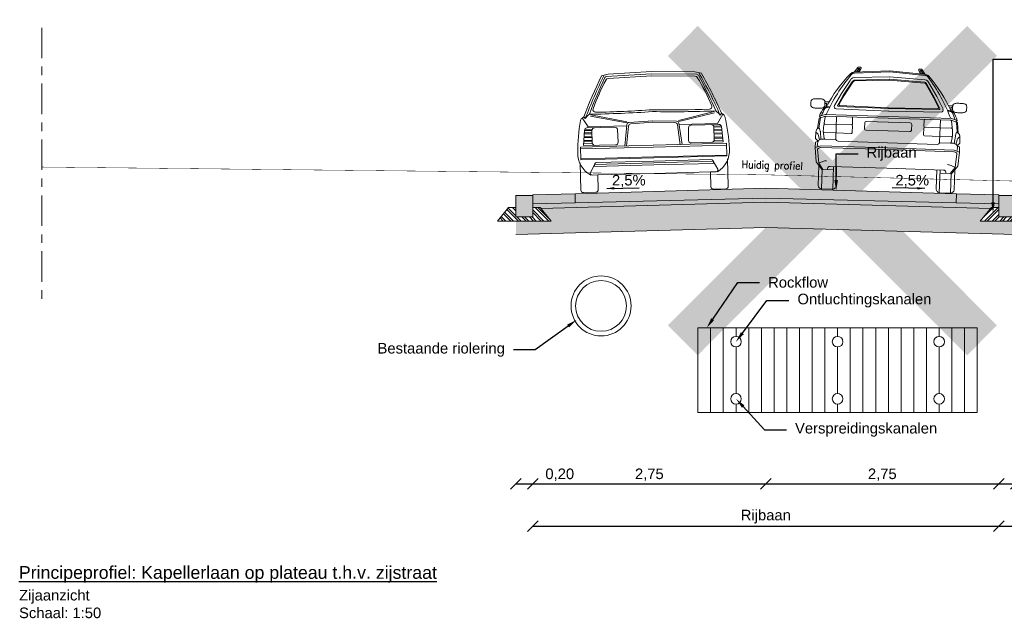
# Model space of a CAD drawing. Header units: metres. Extents: x -1 to 197910, y -70 to 354116.
# Tile 20 of 65: x 93 to 104.63, y 6.47 to 13.54. Entities that reach past the tile are written whole.
import ezdxf
from ezdxf import colors
from ezdxf.entities.mleader import LeaderData, LeaderLine
from ezdxf.math import Vec2, Vec3

# ---------------------------------------------------------------- set-up
doc = ezdxf.new("R2010")
doc.units = ezdxf.units.M
doc.header["$PDMODE"] = 1
doc.linetypes.add('ACAD_ISO02W100', pattern=[15, 12, -3])
doc.linetypes.add('ACAD_ISO04W100', pattern=[30, 24, -3, 0, -3])
for name, color, linetype, lineweight in [('N-WA-RI-ROCKFLOW-G', 10, 'Continuous', 9), ('N-WE-AL-DETAIL-G', 7, 'Continuous', 9), ('X-XX-AL-AANKLEDING-T25', 7, 'Continuous', 25), ('X-XX-AL-AANKLEDING-T30', 7, 'Continuous', 30)]:
    doc.layers.add(name, color=color, linetype=linetype, lineweight=lineweight)
doc.layers.add('X-XX-AL-DETAIL-G', color=7, linetype='Continuous')
doc.styles.add('NLCS_ISO', font='arial.ttf')
doc.styles.add('ROMANS', font='romans.shx', dxfattribs={"width": 0.9})
doc.styles.add('ROMANS1_50_18', font='romans.shx', dxfattribs={"width": 0.9, "height": 0.09})
doc.styles.get("Standard").update_dxf_attribs({"font": 'arial.ttf'})
doc.dimstyles.new('1_50', dxfattribs={"dimscale": 0.05, "dimtxt": 1.8, "dimasz": 1.8, "dimexe": 1.8, "dimexo": 0.625, "dimgap": 0.9, "dimtad": 1, "dimlfac": -1, "dimzin": 0, "dimdsep": 46, "dimtxsty": 'ROMANS', "dimcen": 0.9, "dimse1": 1, "dimse2": 1, "dimadec": 0, "dimazin": 0, "dimtfac": 1, "dimtix": 1, "dimtofl": 0, "dimtmove": 2, "dimatfit": 3, "dimfxl": 1, "dimtolj": 1, "dimtzin": 0, "dimarcsym": 0})
doc.dimstyles.new('NLCS_1-50', dxfattribs={"dimscale": 0.05, "dimtxt": 2.5, "dimasz": 2.5, "dimexe": 1.25, "dimexo": 0.625, "dimtad": 1, "dimtxsty": 'Standard', "dimblk": 'OBLIQUE', "dimcen": 0, "dimse1": 1, "dimse2": 1, "dimadec": 0, "dimazin": 0, "dimtfac": 1, "dimtmove": 0, "dimatfit": 3, "dimfxl": 1, "dimarcsym": 0})

# ---------------------------------------------------------------- blocks, each defined once
blk = doc.blocks.new('auto-v18_1')
at = {"color": 0, "linetype": 'Continuous'}
for p, q in [((0.33, 1.391), (0.842, 1.408)), ((1.351, 1.391), (0.84, 1.408)), ((0.25, 1.371), (0.33, 1.391)), ((0.306, 1.362), (0.842, 1.38)), ((0.326, 1.34), (0.842, 1.358)), ((1.376, 1.362), (0.84, 1.38)), ((1.356, 1.34), (0.84, 1.358)), ((1.432, 1.371), (1.351, 1.391)), ((0.078, 0.775), (0.009, 0.882)), ((0.044, 0.873), (0.027, 0.894)), ((0.109, 0.901), (0.532, 0.809)), ((0.112, 0.915), (0.535, 0.823)), ((0.562, 0.814), (0.842, 0.827)), ((1.12, 0.814), (0.84, 0.827)), ((1.57, 0.915), (1.146, 0.823)), ((1.573, 0.901), (1.15, 0.809)), ((1.604, 0.775), (1.672, 0.882)), ((1.637, 0.873), (1.655, 0.894)), ((0.031, 0.736), (0.016, 0.555)), ((0.028, 0.705), (0.12, 0.705)), ((0.12, 0.732), (0.031, 0.732)), ((0.033, 0.745), (0.123, 0.745)), ((0.061, 0.762), (0.39, 0.762)), ((0.078, 0.775), (0.531, 0.775)), ((0.12, 0.584), (0.12, 0.732)), ((0.42, 0.734), (0.425, 0.584)), ((0.503, 0.537), (0.533, 0.788)), ((0.524, 0.534), (0.552, 0.771)), ((0.58, 0.797), (0.842, 0.809)), ((1.101, 0.797), (0.839, 0.809)), ((1.157, 0.534), (1.13, 0.771)), ((1.179, 0.537), (1.148, 0.788)), ((1.604, 0.775), (1.15, 0.775)), ((1.261, 0.734), (1.257, 0.584)), ((1.621, 0.762), (1.291, 0.762)), ((1.648, 0.745), (1.559, 0.745)), ((1.561, 0.584), (1.561, 0.732)), ((1.561, 0.732), (1.651, 0.732)), ((1.654, 0.705), (1.561, 0.705)), ((1.651, 0.736), (1.665, 0.555)), ((0.12, 0.601), (0.021, 0.601)), ((0.023, 0.614), (0.12, 0.614)), ((0.12, 0.692), (0.026, 0.692)), ((0.12, 0.649), (0.026, 0.649)), ((0.028, 0.662), (0.12, 0.662)), ((1.561, 0.692), (1.656, 0.692)), ((1.654, 0.662), (1.561, 0.662)), ((1.561, 0.649), (1.656, 0.649)), ((1.659, 0.614), (1.561, 0.614)), ((1.561, 0.601), (1.66, 0.601)), ((-0.022, 0.537), (0.839, 0.537)), ((-0.022, 0.389), (-0.022, 0.537)), ((-0.022, 0.516), (0.841, 0.516)), ((0.394, 0.552), (0.016, 0.555)), ((0.018, 0.575), (0.122, 0.575)), ((1.704, 0.516), (0.841, 0.516)), ((1.704, 0.537), (0.842, 0.537)), ((1.287, 0.552), (1.665, 0.555)), ((1.663, 0.575), (1.56, 0.575)), ((1.704, 0.389), (1.704, 0.537)), ((-0.03, 0.03), (-0.03, 0.353)), ((-0.022, 0.399), (0.841, 0.399)), ((-0.022, 0.389), (0.841, 0.389)), ((0.168, 0.351), (0.841, 0.351)), ((1.704, 0.399), (0.841, 0.399)), ((1.704, 0.389), (0.841, 0.389)), ((1.514, 0.351), (0.841, 0.351)), ((1.712, 0.03), (1.712, 0.353)), ((0.089, 0.233), (0.14, 0.33)), ((0.14, 0.33), (0.841, 0.33)), ((0.143, 0.305), (0.841, 0.305)), ((1.542, 0.33), (0.841, 0.33)), ((1.539, 0.305), (0.841, 0.305)), ((1.593, 0.233), (1.542, 0.33)), ((0.107, 0.204), (0.175, 0.204)), ((0.175, 0.204), (0.175, 0.03)), ((0.175, 0.204), (0.841, 0.204)), ((1.507, 0.204), (0.841, 0.204)), ((1.575, 0.204), (1.507, 0.204)), ((1.507, 0.204), (1.507, 0.03)), ((0, 0), (0.145, 0)), ((1.682, 0), (1.537, 0))]:
    blk.add_line(p, q, dxfattribs=at)
for centre, radius, start, end in [((4.793, -1.045), 5.145, 151.9952, 157.8684), ((4.793, -1.045), 5.121, 151.7515, 158.0092), ((5.17, -1.124), 5.473, 153.1204, 158.0303), ((2.345, 0.15), 2.357, 150.1047, 159.2546), ((0.306, 1.342), 0.02, 91.924, 153.1204), ((0.327, 1.31), 0.03, 91.924, 150.1047), ((1.355, 1.31), 0.03, 29.8953, 88.076), ((1.375, 1.342), 0.02, 26.8796, 88.076), ((-0.663, 0.15), 2.357, 20.7454, 29.8953), ((-3.488, -1.124), 5.473, 21.9697, 26.8796), ((-3.111, -1.045), 5.121, 21.9908, 28.2485), ((-3.111, -1.045), 5.145, 22.1316, 28.0048), ((0.256, 14.416), 13.494, 269.3164, 272.4854), ((0.168, 0.975), 0.03, 159.2546, 269.6268), ((0.256, 14.416), 13.472, 269.6268, 272.4924), ((1.426, 14.416), 13.472, 267.5076, 270.3732), ((1.426, 14.416), 13.494, 267.5146, 270.6836), ((1.514, 0.975), 0.03, 270.3732, 20.7454), ((1.981, 0.438), 2.036, 168.2232, 178.9977), ((0.034, 0.842), 0.047, 121.4249, 166.3578), ((0.01, 0.901), 0.0183, 268.2917, 338.2065), ((0.242, 0.721), 0.249, 126.1623, 142.5138), ((1.44, 0.721), 0.249, 37.4862, 53.8377), ((1.672, 0.901), 0.0183, 201.7935, 271.7083), ((1.648, 0.842), 0.047, 13.6422, 58.5751), ((-0.299, 0.438), 2.036, 1.0023, 11.7768), ((0.061, 0.732), 0.03, 90, 173.4182), ((0.15, 0.732), 0.03, 90, 180), ((0.39, 0.732), 0.03, 2.5829, 90), ((0.563, 0.784), 0.03, 94.0284, 171.3846), ((0.582, 0.767), 0.03, 92.6426, 173.2965), ((1.1, 0.767), 0.03, 6.7035, 87.3574), ((1.119, 0.784), 0.03, 8.6154, 85.9716), ((1.291, 0.732), 0.03, 90, 177.4171), ((1.531, 0.732), 0.03, 0, 90), ((1.621, 0.732), 0.03, 6.5818, 90), ((0.15, 0.584), 0.03, 180, 269.5124), ((0.395, 0.582), 0.03, 269.5124, 2.5829), ((1.287, 0.582), 0.03, 177.4171, 270.4876), ((1.531, 0.584), 0.03, 270.4876, 0), ((0.237, 0.458), 0.292, 176.9114, 240.5742), ((1.445, 0.458), 0.292, 299.4258, 3.0886), ((0.168, 0.321), 0.03, 90, 212.3871), ((1.514, 0.321), 0.03, 327.6129, 90), ((0.107, 0.224), 0.02, 152.5978, 270), ((1.575, 0.224), 0.02, 270, 27.4022), ((0, 0.03), 0.03, 180, 270), ((0.145, 0.03), 0.03, 270, 0), ((1.537, 0.03), 0.03, 180, 270), ((1.682, 0.03), 0.03, 270, 0)]:
    blk.add_arc(centre, radius, start, end, dxfattribs=at)
blk.add_point((1.731, -0.006), dxfattribs=at)
blk = doc.blocks.new('Auto-a6_1')
at = {"color": 0, "linetype": 'Continuous'}
for p, q in [((0.335, 1.389), (0.762, 1.42)), ((0.343, 1.389), (0.382, 1.446)), ((0.345, 1.379), (0.762, 1.41)), ((0.348, 1.396), (0.388, 1.398)), ((0.368, 1.397), (0.393, 1.436)), ((0.401, 1.436), (0.375, 1.436)), ((0.388, 1.398), (0.405, 1.428)), ((0.39, 1.451), (0.413, 1.451)), ((0.422, 1.436), (0.401, 1.393)), ((1.18, 1.379), (0.762, 1.41)), ((1.19, 1.389), (0.763, 1.42)), ((1.103, 1.436), (1.124, 1.393)), ((1.135, 1.451), (1.112, 1.451)), ((1.137, 1.398), (1.12, 1.428)), ((1.124, 1.436), (1.15, 1.436)), ((1.157, 1.397), (1.132, 1.436)), ((1.177, 1.396), (1.137, 1.398)), ((1.182, 1.389), (1.143, 1.446)), ((0.297, 1.292), (0.199, 1.133)), ((0.764, 1.35), (0.342, 1.327)), ((0.766, 1.32), (0.347, 1.298)), ((0.766, 1.31), (0.349, 1.288)), ((0.759, 1.32), (1.178, 1.298)), ((0.759, 1.31), (1.176, 1.288)), ((0.761, 1.35), (1.183, 1.327)), ((1.228, 1.292), (1.326, 1.133)), ((0.323, 1.277), (0.225, 1.118)), ((0.331, 1.272), (0.233, 1.113)), ((1.194, 1.272), (1.292, 1.113)), ((1.202, 1.277), (1.3, 1.118)), ((-0.148, 1.05), (-0.151, 1.046)), ((-0.143, 1.054), (-0.148, 1.05)), ((-0.137, 1.056), (-0.143, 1.054)), ((-0.13, 1.059), (-0.137, 1.056)), ((-0.122, 1.06), (-0.13, 1.059)), ((-0.114, 1.062), (-0.122, 1.06)), ((-0.105, 1.063), (-0.114, 1.062)), ((-0.095, 1.063), (-0.105, 1.063)), ((-0.085, 1.063), (-0.095, 1.063)), ((-0.075, 1.063), (-0.085, 1.063)), ((-0.065, 1.063), (-0.075, 1.063)), ((-0.055, 1.063), (-0.065, 1.063)), ((-0.045, 1.063), (-0.055, 1.063)), ((-0.036, 1.062), (-0.045, 1.063)), ((-0.028, 1.06), (-0.036, 1.062)), ((-0.02, 1.059), (-0.028, 1.06)), ((-0.013, 1.056), (-0.02, 1.059)), ((-0.007, 1.054), (-0.013, 1.056)), ((-0.002, 1.05), (-0.007, 1.054)), ((0.001, 1.046), (-0.002, 1.05)), ((0.199, 1.133), (0.121, 0.989)), ((0.225, 1.118), (0.159, 0.996)), ((0.233, 1.113), (0.176, 1.006)), ((1.292, 1.113), (1.349, 1.006)), ((1.3, 1.118), (1.366, 0.996)), ((1.326, 1.133), (1.404, 0.989)), ((1.524, 1.046), (1.527, 1.05)), ((1.527, 1.05), (1.532, 1.054)), ((1.532, 1.054), (1.538, 1.056)), ((1.538, 1.056), (1.545, 1.059)), ((1.545, 1.059), (1.553, 1.06)), ((1.553, 1.06), (1.561, 1.062)), ((1.561, 1.062), (1.57, 1.063)), ((1.57, 1.063), (1.58, 1.063)), ((1.58, 1.063), (1.59, 1.063)), ((1.59, 1.063), (1.6, 1.063)), ((1.6, 1.063), (1.61, 1.063)), ((1.61, 1.063), (1.62, 1.063)), ((1.62, 1.063), (1.63, 1.063)), ((1.63, 1.063), (1.639, 1.062)), ((1.639, 1.062), (1.647, 1.06)), ((1.647, 1.06), (1.655, 1.059)), ((1.655, 1.059), (1.662, 1.056)), ((1.662, 1.056), (1.668, 1.054)), ((1.668, 1.054), (1.673, 1.05)), ((1.673, 1.05), (1.676, 1.046)), ((-0.158, 1.021), (-0.159, 1.015)), ((-0.159, 1.015), (-0.158, 0.994)), ((-0.157, 1.032), (-0.158, 1.026)), ((-0.158, 1.026), (-0.158, 1.021)), ((-0.158, 0.994), (-0.158, 0.989)), ((-0.158, 0.989), (-0.157, 0.983)), ((-0.156, 1.037), (-0.157, 1.032)), ((-0.157, 0.983), (-0.156, 0.978)), ((-0.154, 1.042), (-0.156, 1.037)), ((-0.156, 0.978), (-0.154, 0.973)), ((-0.151, 1.046), (-0.154, 1.042)), ((-0.154, 0.973), (-0.151, 0.969)), ((-0.151, 0.969), (-0.148, 0.965)), ((-0.148, 0.965), (-0.143, 0.961)), ((-0.143, 0.961), (-0.137, 0.959)), ((-0.137, 0.959), (-0.13, 0.956)), ((-0.13, 0.956), (-0.122, 0.955)), ((-0.122, 0.955), (-0.114, 0.953)), ((-0.114, 0.953), (-0.105, 0.952)), ((-0.105, 0.952), (-0.095, 0.952)), ((-0.095, 0.952), (-0.085, 0.952)), ((-0.085, 0.952), (-0.075, 0.952)), ((-0.075, 0.952), (-0.065, 0.952)), ((-0.065, 0.952), (-0.055, 0.952)), ((-0.055, 0.952), (-0.045, 0.952)), ((-0.045, 0.952), (-0.036, 0.953)), ((-0.036, 0.953), (-0.028, 0.955)), ((-0.028, 0.955), (-0.02, 0.956)), ((-0.02, 0.956), (-0.013, 0.959)), ((-0.013, 0.959), (-0.007, 0.961)), ((-0.007, 0.961), (-0.002, 0.965)), ((-0.002, 0.965), (0.001, 0.969)), ((0.004, 1.042), (0.001, 1.046)), ((0.001, 0.969), (0.004, 0.973)), ((0.006, 1.037), (0.004, 1.042)), ((0.004, 0.973), (0.006, 0.978)), ((0.055, 1.03), (0.005, 1.03)), ((0.007, 1.032), (0.006, 1.037)), ((0.006, 0.978), (0.007, 0.983)), ((0.008, 1.026), (0.007, 1.032)), ((0.007, 0.983), (0.008, 0.989)), ((0.008, 1.021), (0.008, 1.026)), ((0.009, 1), (0.008, 1.021)), ((0.008, 0.994), (0.009, 1)), ((0.008, 0.989), (0.008, 0.994)), ((0.03, 1.01), (0.01, 1.01)), ((0.02, 0.965), (0.03, 1.01)), ((0.143, 0.951), (0.764, 0.944)), ((0.168, 0.981), (0.765, 0.974)), ((0.184, 0.991), (0.765, 0.984)), ((1.341, 0.991), (0.76, 0.984)), ((1.357, 0.981), (0.76, 0.974)), ((1.382, 0.951), (0.761, 0.944)), ((1.47, 1.03), (1.52, 1.03)), ((1.495, 1.01), (1.515, 1.01)), ((1.505, 0.965), (1.495, 1.01)), ((1.516, 1), (1.517, 1.021)), ((1.517, 0.994), (1.516, 1)), ((1.517, 1.026), (1.518, 1.032)), ((1.517, 1.021), (1.517, 1.026)), ((1.517, 0.989), (1.517, 0.994)), ((1.518, 0.983), (1.517, 0.989)), ((1.518, 1.032), (1.519, 1.037)), ((1.519, 0.978), (1.518, 0.983)), ((1.519, 1.037), (1.521, 1.042)), ((1.521, 0.973), (1.519, 0.978)), ((1.521, 1.042), (1.524, 1.046)), ((1.524, 0.969), (1.521, 0.973)), ((1.527, 0.965), (1.524, 0.969)), ((1.532, 0.961), (1.527, 0.965)), ((1.538, 0.959), (1.532, 0.961)), ((1.545, 0.956), (1.538, 0.959)), ((1.553, 0.955), (1.545, 0.956)), ((1.561, 0.953), (1.553, 0.955)), ((1.57, 0.952), (1.561, 0.953)), ((1.58, 0.952), (1.57, 0.952)), ((1.59, 0.952), (1.58, 0.952)), ((1.6, 0.952), (1.59, 0.952)), ((1.61, 0.952), (1.6, 0.952)), ((1.62, 0.952), (1.61, 0.952)), ((1.63, 0.952), (1.62, 0.952)), ((1.639, 0.953), (1.63, 0.952)), ((1.647, 0.955), (1.639, 0.953)), ((1.655, 0.956), (1.647, 0.955)), ((1.662, 0.959), (1.655, 0.956)), ((1.668, 0.961), (1.662, 0.959)), ((1.673, 0.965), (1.668, 0.961)), ((1.676, 0.969), (1.673, 0.965)), ((1.676, 1.046), (1.679, 1.042)), ((1.679, 0.973), (1.676, 0.969)), ((1.679, 1.042), (1.681, 1.037)), ((1.681, 0.978), (1.679, 0.973)), ((1.681, 1.037), (1.682, 1.032)), ((1.682, 0.983), (1.681, 0.978)), ((1.682, 1.032), (1.683, 1.026)), ((1.683, 0.989), (1.682, 0.983)), ((1.683, 1.026), (1.683, 1.021)), ((1.683, 1.021), (1.684, 1.015)), ((1.684, 1.015), (1.683, 0.994)), ((1.683, 0.994), (1.683, 0.989)), ((-0.069, 0.712), (-0.056, 0.836)), ((0.02, 0.86), (-0.056, 0.836)), ((0.016, 0.88), (-0.052, 0.858)), ((-0.052, 0.858), (-0.038, 0.841)), ((-0.047, 0.791), (-0.038, 0.841)), ((0.006, 0.778), (0.017, 0.852)), ((0.019, 0.88), (0.762, 0.88)), ((0.02, 0.86), (0.762, 0.86)), ((0.148, 0.6), (0.148, 0.86)), ((0.34, 0.85), (0.34, 0.777)), ((0.765, 0.815), (0.505, 0.815)), ((0.76, 0.815), (1.02, 0.815)), ((1.506, 0.88), (0.762, 0.88)), ((1.505, 0.86), (0.762, 0.86)), ((1.185, 0.85), (1.185, 0.777)), ((1.377, 0.6), (1.377, 0.86)), ((1.505, 0.86), (1.581, 0.836)), ((1.519, 0.778), (1.508, 0.852)), ((1.509, 0.88), (1.577, 0.858)), ((1.577, 0.858), (1.563, 0.841)), ((1.572, 0.791), (1.563, 0.841)), ((1.594, 0.712), (1.581, 0.836)), ((-0.054, 0.719), (-0.047, 0.787)), ((-0.036, 0.682), (-0.045, 0.712)), ((-0.001, 0.677), (0.003, 0.757)), ((0.013, 0.767), (0.148, 0.767)), ((0.148, 0.767), (0.33, 0.767)), ((0.34, 0.757), (0.34, 0.677)), ((0.485, 0.795), (0.485, 0.73)), ((0.505, 0.71), (0.765, 0.71)), ((1.02, 0.71), (0.76, 0.71)), ((1.04, 0.795), (1.04, 0.73)), ((1.185, 0.757), (1.185, 0.677)), ((1.377, 0.767), (1.195, 0.767)), ((1.512, 0.767), (1.377, 0.767)), ((1.526, 0.677), (1.522, 0.757)), ((1.561, 0.682), (1.57, 0.712)), ((1.579, 0.719), (1.572, 0.787)), ((-0.086, 0.685), (-0.09, 0.667)), ((-0.09, 0.667), (-0.09, 0.592)), ((-0.081, 0.662), (-0.09, 0.667)), ((-0.059, 0.561), (-0.09, 0.592)), ((-0.043, 0.577), (-0.057, 0.63)), ((-0.025, 0.587), (-0.035, 0.674)), ((0.011, 0.598), (0.001, 0.655)), ((0.011, 0.666), (0.148, 0.666)), ((0.02, 0.59), (0.148, 0.59)), ((0.148, 0.666), (0.33, 0.666)), ((1.377, 0.666), (1.195, 0.666)), ((1.514, 0.666), (1.377, 0.666)), ((1.505, 0.59), (1.377, 0.59)), ((1.514, 0.598), (1.524, 0.655)), ((1.55, 0.587), (1.56, 0.674)), ((1.568, 0.577), (1.582, 0.63)), ((1.584, 0.561), (1.615, 0.592)), ((1.606, 0.662), (1.615, 0.667)), ((1.611, 0.685), (1.615, 0.667)), ((1.615, 0.667), (1.615, 0.592)), ((-0.059, 0.561), (-0.09, 0.55)), ((-0.09, 0.55), (-0.09, 0.486)), ((-0.09, 0.486), (-0.026, 0.51)), ((-0.09, 0.486), (-0.075, 0.32)), ((-0.058, 0.498), (-0.064, 0.529)), ((-0.043, 0.304), (-0.061, 0.467)), ((-0.057, 0.477), (-0.027, 0.488)), ((-0.026, 0.51), (0.762, 0.51)), ((-0.022, 0.49), (0.762, 0.49)), ((0.178, 0.57), (0.762, 0.57)), ((1.547, 0.49), (0.762, 0.49)), ((1.347, 0.57), (0.762, 0.57)), ((1.551, 0.51), (0.762, 0.51)), ((1.615, 0.486), (1.551, 0.51)), ((1.582, 0.477), (1.552, 0.488)), ((1.568, 0.304), (1.586, 0.467)), ((1.583, 0.498), (1.589, 0.529)), ((1.584, 0.561), (1.615, 0.55)), ((1.615, 0.486), (1.6, 0.32)), ((1.615, 0.55), (1.615, 0.486)), ((-0.075, 0.32), (0, 0.224)), ((-0.043, 0.304), (0.005, 0.326)), ((0.01, 0.23), (-0.043, 0.304)), ((-0.04, 0.275), (-0.04, 0.04)), ((0.092, 0.27), (0.762, 0.27)), ((0.133, 0.27), (0.133, 0)), ((0.17, 0.04), (0.17, 0.27)), ((1.433, 0.27), (0.762, 0.27)), ((1.355, 0.04), (1.355, 0.27)), ((1.392, 0.27), (1.392, 0)), ((1.515, 0.23), (1.568, 0.304)), ((1.568, 0.304), (1.52, 0.326)), ((1.6, 0.32), (1.525, 0.224)), ((1.565, 0.275), (1.565, 0.04)), ((0, 0.23), (0.133, 0.23)), ((0, 0), (0, 0.23)), ((1.525, 0.23), (1.392, 0.23)), ((1.525, 0), (1.525, 0.23)), ((0, 0), (0.125, 0)), ((0.125, 0), (0.13, 0)), ((1.4, 0), (1.395, 0)), ((1.525, 0), (1.4, 0))]:
    blk.add_line(p, q, dxfattribs=at)
at = {"color": 0, "linetype": 'Continuous', "flags": 128}
blk.add_lwpolyline([(-0.028, 0.865, -0.031223), (0.008, 0.95, -0.183266), (0.065, 0.969)], format="xyb", dxfattribs=at)
at = {"color": 0, "linetype": 'Continuous'}
for centre, radius, start, end in [((0.39, 1.441), 0.01, 90, 146.3433), ((0.401, 1.431), 0.005, 329.7519, 90), ((0.413, 1.441), 0.01, 333.435, 90), ((1.112, 1.441), 0.01, 90, 206.565), ((1.124, 1.431), 0.005, 90, 210.2481), ((1.135, 1.441), 0.01, 33.6567, 90), ((1.544, 0.221), 1.694, 137.1356, 153.8143), ((1.857, 0.125), 1.98, 141.3889, 157.579), ((0.359, 1.259), 0.071, 103.8335, 151.6082), ((0.339, 1.339), 0.05, 94.1651, 137.1356), ((0.348, 1.329), 0.05, 94.1651, 141.3889), ((0.359, 1.259), 0.041, 107.259, 152.6034), ((0.359, 1.259), 0.031, 109.4063, 153.2256), ((1.166, 1.259), 0.031, 26.7744, 70.5937), ((1.166, 1.259), 0.041, 27.3966, 72.741), ((1.177, 1.329), 0.05, 38.6111, 85.8349), ((1.166, 1.259), 0.071, 28.3918, 76.1665), ((1.186, 1.339), 0.05, 42.8644, 85.8349), ((-0.332, 0.125), 1.98, 22.421, 38.6111), ((-0.019, 0.221), 1.694, 26.1857, 42.8644), ((0.288, 0.75), 0.357, 144.0992, 162.3919), ((0.057, 0.842), 0.131, 84.7853, 116.1485), ((0.143, 0.976), 0.025, 150.1463, 269.3132), ((0.168, 0.991), 0.01, 151.7624, 269.3132), ((0.185, 1.001), 0.01, 151.7624, 269.3132), ((1.34, 1.001), 0.01, 270.6868, 28.2376), ((1.357, 0.991), 0.01, 270.6868, 28.2376), ((1.382, 0.976), 0.025, 270.6868, 29.8537), ((1.468, 0.842), 0.131, 63.8515, 95.2147), ((1.464, 0.884), 0.0842, 51.5541, 93.0946), ((0.856, 0.616), 0.74, 19.6483, 26.8018), ((1.237, 0.75), 0.357, 17.6081, 35.9008), ((0.019, 0.87), 0.01, 90, 107.6993), ((0.027, 0.851), 0.01, 90, 170.9599), ((0.33, 0.85), 0.01, 0, 90), ((0.505, 0.795), 0.02, 90, 180), ((1.02, 0.795), 0.02, 0, 90), ((1.195, 0.85), 0.01, 90, 180), ((1.498, 0.851), 0.01, 9.0401, 90), ((1.506, 0.87), 0.01, 72.3007, 90), ((-0.037, 0.673), 0.05, 116.0621, 166.7865), ((-0.055, 0.709), 0.01, 16.4903, 116.0621), ((0.013, 0.757), 0.01, 90, 177.2291), ((0.016, 0.777), 0.01, 170.9599, 270), ((0.33, 0.777), 0.01, 270, 0), ((0.33, 0.757), 0.01, 0, 90), ((0.505, 0.73), 0.02, 180, 270), ((1.02, 0.73), 0.02, 270, 0), ((1.195, 0.777), 0.01, 180, 270), ((1.195, 0.757), 0.01, 90, 180), ((1.509, 0.777), 0.01, 270, 9.0401), ((1.512, 0.757), 0.01, 2.7709, 90), ((1.58, 0.709), 0.01, 63.9379, 163.5097), ((1.562, 0.673), 0.05, 13.2135, 63.9379), ((-0.105, 0.618), 0.05, 14.0241, 60.6202), ((-0.014, 0.538), 0.05, 98.7544, 190.6197), ((-0.084, 0.668), 0.05, 6.3345, 16.4903), ((0.01, 0.379), 0.211, 87.2976, 98.7544), ((0.009, 0.677), 0.01, 177.2291, 270), ((0.011, 0.657), 0.01, 90, 190.319), ((0.021, 0.6), 0.01, 190.319, 270), ((0.178, 0.6), 0.03, 180, 270), ((0.33, 0.677), 0.01, 270, 0), ((1.195, 0.677), 0.01, 180, 270), ((1.347, 0.6), 0.03, 270, 0), ((1.504, 0.6), 0.01, 270, 349.681), ((1.515, 0.379), 0.211, 81.2456, 92.7024), ((1.514, 0.657), 0.01, 349.681, 90), ((1.516, 0.677), 0.01, 270, 2.7709), ((1.539, 0.538), 0.05, 349.3803, 81.2456), ((1.609, 0.668), 0.05, 163.5097, 173.6655), ((1.63, 0.618), 0.05, 119.3798, 165.9759), ((-0.051, 0.469), 0.01, 124.8378, 186.7065), ((-0.022, 0.48), 0.01, 90, 124.8378), ((1.547, 0.48), 0.01, 55.1622, 90), ((1.576, 0.469), 0.01, 353.2935, 55.1622), ((0.047, 0.235), 0.1, 90, 114.7897), ((0.092, 0.24), 0.03, 90, 199.4712), ((1.433, 0.24), 0.03, 340.5288, 90), ((1.478, 0.235), 0.1, 65.2103, 90), ((0, 0.04), 0.04, 180, 270), ((0.128, 0.043), 0.0426, 266.6335, 3.3665), ((1.397, 0.043), 0.0426, 176.6335, 273.3665), ((1.525, 0.04), 0.04, 270, 0)]:
    blk.add_arc(centre, radius, start, end, dxfattribs=at)
blk.add_point((1.683, 0), dxfattribs=at)
blk = doc.blocks.new('_Oblique')
at = {"color": 0, "linetype": 'ByBlock', "lineweight": -2}
blk.add_line((-0.5, -0.5), (0.5, 0.5), dxfattribs=at)
blk = doc.blocks.new('*D74')
at = {"layer": 'Defpoints', "color": 0, "transparency": 16777216}
for p in [(99.058, 11.404), (104.562, 11.398), (104.562, 7.558)]:
    blk.add_point(p, dxfattribs=at)
at = {"layer": 'N-WE-AL-DETAIL-G', "color": 0, "lineweight": -2, "transparency": 16777216}
blk.add_line((99.058, 7.558), (104.562, 7.558), dxfattribs=at)
at = {"layer": 'N-WE-AL-DETAIL-G', "color": 0, "lineweight": -2, "transparency": 16777216, "xscale": 0.125, "yscale": 0.125, "zscale": 0.125, "rotation": 180}
blk.add_blockref('_Oblique', (99.058, 7.558), dxfattribs=at)
at = {"layer": 'N-WE-AL-DETAIL-G', "color": 0, "lineweight": -2, "transparency": 16777216, "xscale": 0.125, "yscale": 0.125, "zscale": 0.125}
blk.add_blockref('_Oblique', (104.562, 7.558), dxfattribs=at)
at = {"layer": 'N-WE-AL-DETAIL-G', "color": 0, "transparency": 16777216, "insert": (101.81, 7.67), "char_height": 0.125, "attachment_point": 5}
blk.add_mtext('Rijbaan', dxfattribs=at)
blk = doc.blocks.new('*D75')
at = {"layer": 'Defpoints', "color": 0, "transparency": 16777216}
for p in [(104.562, 11.404), (107.062, 11.508), (107.062, 7.558)]:
    blk.add_point(p, dxfattribs=at)
at = {"layer": 'N-WE-AL-DETAIL-G', "color": 0, "lineweight": -2, "transparency": 16777216}
blk.add_line((104.562, 7.558), (107.062, 7.558), dxfattribs=at)
at = {"layer": 'N-WE-AL-DETAIL-G', "color": 0, "lineweight": -2, "transparency": 16777216, "xscale": 0.125, "yscale": 0.125, "zscale": 0.125, "rotation": 180}
blk.add_blockref('_Oblique', (104.562, 7.558), dxfattribs=at)
at = {"layer": 'N-WE-AL-DETAIL-G', "color": 0, "lineweight": -2, "transparency": 16777216, "xscale": 0.125, "yscale": 0.125, "zscale": 0.125}
blk.add_blockref('_Oblique', (107.062, 7.558), dxfattribs=at)
at = {"layer": 'N-WE-AL-DETAIL-G', "color": 0, "transparency": 16777216, "insert": (105.812, 7.654), "char_height": 0.125, "attachment_point": 5}
blk.add_mtext('Parkeerstrook / boom', dxfattribs=at)
blk = doc.blocks.new('*D77')
at = {"layer": 'Defpoints', "color": 0, "transparency": 16777216}
for p in [(98.858, 11.47), (99.058, 11.404), (99.058, 8.058)]:
    blk.add_point(p, dxfattribs=at)
at = {"layer": 'N-WE-AL-DETAIL-G', "color": 0, "lineweight": -2, "transparency": 16777216}
for p, q in [((98.858, 8.058), (99.058, 8.058)), ((99.058, 8.058), (99.57, 8.058))]:
    blk.add_line(p, q, dxfattribs=at)
at = {"layer": 'N-WE-AL-DETAIL-G', "color": 0, "lineweight": -2, "transparency": 16777216, "xscale": 0.125, "yscale": 0.125, "zscale": 0.125, "rotation": 180}
blk.add_blockref('_Oblique', (98.858, 8.058), dxfattribs=at)
at = {"layer": 'N-WE-AL-DETAIL-G', "color": 0, "lineweight": -2, "transparency": 16777216, "xscale": 0.125, "yscale": 0.125, "zscale": 0.125}
blk.add_blockref('_Oblique', (99.058, 8.058), dxfattribs=at)
at = {"layer": 'N-WE-AL-DETAIL-G', "color": 0, "transparency": 16777216, "insert": (99.376, 8.164), "char_height": 0.125, "attachment_point": 5}
blk.add_mtext('0,20', dxfattribs=at)
blk = doc.blocks.new('*D78')
at = {"layer": 'Defpoints', "color": 0, "transparency": 16777216}
for p in [(99.058, 11.404), (101.81, 11.477), (101.81, 8.058)]:
    blk.add_point(p, dxfattribs=at)
at = {"layer": 'N-WE-AL-DETAIL-G', "color": 0, "lineweight": -2, "transparency": 16777216}
blk.add_line((99.058, 8.058), (101.81, 8.058), dxfattribs=at)
at = {"layer": 'N-WE-AL-DETAIL-G', "color": 0, "lineweight": -2, "transparency": 16777216, "xscale": 0.125, "yscale": 0.125, "zscale": 0.125, "rotation": 180}
blk.add_blockref('_Oblique', (99.058, 8.058), dxfattribs=at)
at = {"layer": 'N-WE-AL-DETAIL-G', "color": 0, "lineweight": -2, "transparency": 16777216, "xscale": 0.125, "yscale": 0.125, "zscale": 0.125}
blk.add_blockref('_Oblique', (101.81, 8.058), dxfattribs=at)
at = {"layer": 'N-WE-AL-DETAIL-G', "color": 0, "transparency": 16777216, "insert": (100.434, 8.164), "char_height": 0.125, "attachment_point": 5}
blk.add_mtext('2,75', dxfattribs=at)
blk = doc.blocks.new('*D79')
at = {"layer": 'Defpoints', "color": 0, "transparency": 16777216}
for p in [(101.81, 11.477), (104.562, 11.398), (104.562, 8.058)]:
    blk.add_point(p, dxfattribs=at)
at = {"layer": 'N-WE-AL-DETAIL-G', "color": 0, "lineweight": -2, "transparency": 16777216}
blk.add_line((101.81, 8.058), (104.562, 8.058), dxfattribs=at)
at = {"layer": 'N-WE-AL-DETAIL-G', "color": 0, "lineweight": -2, "transparency": 16777216, "xscale": 0.125, "yscale": 0.125, "zscale": 0.125, "rotation": 180}
blk.add_blockref('_Oblique', (101.81, 8.058), dxfattribs=at)
at = {"layer": 'N-WE-AL-DETAIL-G', "color": 0, "lineweight": -2, "transparency": 16777216, "xscale": 0.125, "yscale": 0.125, "zscale": 0.125}
blk.add_blockref('_Oblique', (104.562, 8.058), dxfattribs=at)
at = {"layer": 'N-WE-AL-DETAIL-G', "color": 0, "transparency": 16777216, "insert": (103.186, 8.164), "char_height": 0.125, "attachment_point": 5}
blk.add_mtext('2,75', dxfattribs=at)
blk = doc.blocks.new('*D80')
at = {"layer": 'Defpoints', "color": 0, "transparency": 16777216}
for p in [(104.562, 11.398), (104.762, 11.47), (104.762, 8.058)]:
    blk.add_point(p, dxfattribs=at)
at = {"layer": 'N-WE-AL-DETAIL-G', "color": 0, "lineweight": -2, "transparency": 16777216}
for p, q in [((104.562, 8.058), (104.762, 8.058)), ((104.762, 8.058), (105.273, 8.058))]:
    blk.add_line(p, q, dxfattribs=at)
at = {"layer": 'N-WE-AL-DETAIL-G', "color": 0, "lineweight": -2, "transparency": 16777216, "xscale": 0.125, "yscale": 0.125, "zscale": 0.125, "rotation": 180}
blk.add_blockref('_Oblique', (104.562, 8.058), dxfattribs=at)
at = {"layer": 'N-WE-AL-DETAIL-G', "color": 0, "lineweight": -2, "transparency": 16777216, "xscale": 0.125, "yscale": 0.125, "zscale": 0.125}
blk.add_blockref('_Oblique', (104.762, 8.058), dxfattribs=at)
at = {"layer": 'N-WE-AL-DETAIL-G', "color": 0, "transparency": 16777216, "insert": (105.08, 8.164), "char_height": 0.125, "attachment_point": 5}
blk.add_mtext('0,20', dxfattribs=at)
blk = doc.blocks.new('Opsluitband_20x25')
at = {"layer": 'N-WE-AL-DETAIL-G'}
h = blk.add_hatch(color=252, dxfattribs=at)
h.dxf.hatch_style = 1
h.paths.add_polyline_path([(0.2, -0.25), (0.2, 0), (0, 0), (0, -0.25)])
at = {"layer": 'N-WE-AL-DETAIL-G', "linetype": 'Continuous'}
h = blk.add_hatch(dxfattribs=at)
h.set_pattern_fill('STEEL', color=252, scale=0.02, angle=90, style=0)
h.set_pattern_definition([(135, (-16.710006, -10.69828), (-0.04490128, -0.04490128), []), (135, (-16.741756, -10.69828), (-0.04490128, -0.04490128), [])])
h.paths.add_polyline_path([(-0.148, -0.3), (-0.218, -0.3), (-0.087, -0.139), (0, -0.139), (0, -0.25), (0.2, -0.25), (0.2, -0.139), (0.287, -0.139), (0.418, -0.3)])
blk.add_lwpolyline([(0, -0.139), (-0.087, -0.139), (-0.218, -0.3)])
for points in [[(0.2, -0.25), (0.2, 0), (0, 0), (0, -0.25)], [(-0.148, -0.3), (-0.218, -0.3), (-0.087, -0.139), (0, -0.139), (0, -0.25), (0.2, -0.25), (0.2, -0.139), (0.287, -0.139), (0.418, -0.3)]]:
    blk.add_lwpolyline(points, close=True, dxfattribs=at)
blk = doc.blocks.new('Rockflow_dwp_doorsnede')
at = {"color": 0}
for points in [[(0.15, -0.9, -1), (0.15, -0.775), (0.15, -0.225, -1), (0.15, -0.1), (0.15, 0), (0, 0), (0, -1), (0.15, -1)], [(0.15, -0.9, 1), (0.15, -0.775), (0.15, -0.225, 1), (0.15, -0.1), (0.15, 0), (0.3, 0), (0.3, -1), (0.15, -1)]]:
    blk.add_lwpolyline(points, format="xyb", close=True, dxfattribs=at)
blk = doc.blocks.new('Rockflow_dwp_doorsnede_half')
at = {"color": 0}
for points in [[(0.15, 0), (0, 0), (0, -1), (0.15, -1)], [(0.3, 0), (0.15, 0), (0.15, -1), (0.3, -1)]]:
    blk.add_lwpolyline(points, close=True, dxfattribs=at)

msp = doc.modelspace()

# ---------------------------------------------------------------- hatches: boundary and pattern name
at = {"layer": 'N-WE-AL-DETAIL-G'}
h = msp.add_hatch(color=22, dxfattribs=at)
h.dxf.hatch_style = 1
h.paths.add_polyline_path([(101.81, 11.432), (104.562, 11.363), (104.562, 11.468), (101.81, 11.547), (99.058, 11.468), (99.058, 11.363)])
at = {"layer": 'N-WE-AL-DETAIL-G', "linetype": 'Continuous'}
h = msp.add_hatch(dxfattribs=at)
h.set_pattern_fill('AR-SAND', color=252, scale=0.001, angle=45, style=0)
h.set_pattern_definition([(82.5, (101.98523, 11.23955), (-0.03573813, 0.03347535), [0, -0.038608, 0, -0.04318, 0, -0.041275]), (52.5, (101.98523, 11.23955), (-0.0189011, 0.0824733), [0, -0.020828, 0, -0.034798, 0, -0.013335]), (12.5, (101.96314, 11.217458), (0.05583, 0.05603323), [0, -0.0127, 0, -0.04572, 0, -0.05969]), (2.5, (101.96314, 11.21746), (0.0382281, 0.069755), [0, -0.00635, 0, -0.029972, 0, -0.03429])])
h.paths.add_polyline_path([(101.81, 11.382), (104.465, 11.31), (104.475, 11.322), (104.562, 11.322), (104.562, 11.363), (101.81, 11.432), (99.058, 11.363), (99.058, 11.322), (99.145, 11.322), (99.154, 11.31)])
h = msp.add_hatch(dxfattribs=at)
h.set_pattern_fill('GRAVEL', color=252, scale=0.015, style=0)
h.set_pattern_definition([(228.0128, (104.82021, 10.91497), (-3.048, -3.429), [0.051258, -5.074573]), (184.96974, (104.785921, 10.876869), (4.572, 0.38100002), [0.087961, -8.708107]), (132.51045, (104.69829, 10.869249), (3.81, -4.191), [0.062022, -6.140208]), (267.2737, (104.549701, 10.773999), (0.381, 7.62), [0.080101, -7.929966]), (292.83365, (104.545891, 10.693989), (-1.905, 4.572), [0.078545, -7.775971]), (357.2737, (104.576371, 10.621599), (-7.62, 0.381), [0.080101, -7.929966]), (37.69424, (104.656381, 10.617789), (-4.953, -3.81), [0.105929, -10.486967]), (72.25533, (104.740201, 10.682559), (2.667, 8.382), [0.100008, -9.9007885]), (121.42957, (104.770681, 10.777809), (-3.048, 4.953), [0.080372, -7.956832]), (175.23636, (104.72877, 10.84639), (4.191, -0.381), [0.091757, -4.49609]), (222.39744, (104.637331, 10.854009), (-4.572, -4.191), [0.118662, -11.747516]), (138.8141, (104.92689, 10.77019), (-2.667, 2.286), [0.0405, -4.009585]), (171.46923, (104.896411, 10.796859), (4.953, -0.762), [0.077052, -7.628196]), (225, (104.8202, 10.8083), (-5e-17, -0.381), [0.053881, -0.484934]), (203.1986, (104.79354, 10.85401), (1.905, 0.762), [0.029016, -2.872593]), (291.8014, (104.76687, 10.84258), (-0.381, 1.143), [0.041035, -2.010713]), (30.9638, (104.78211, 10.80448), (1.143, 0.762), [0.066648, -2.154945]), (161.565, (104.83926, 10.83877), (0.762, -0.381), [0.048193, -1.156635]), (16.38954, (104.545891, 10.842579), (3.81, 1.143), [0.067513, -6.683824]), (70.3462, (104.61066, 10.861629), (-1.524, -4.191), [0.05664, -5.607332]), (293.1986, (104.83926, 10.91497), (-0.762, 1.905), [0.058032, -2.843578]), (343.61046, (104.862121, 10.861629), (-3.81, 1.143), [0.067513, -6.683824]), (339.44395, (104.54589, 10.60636), (-1.905, 0.762), [0.065105, -3.19016]), (294.77514, (104.60685, 10.5835), (-1.905, 4.191), [0.054551, -5.400539]), (66.8014, (104.84307, 10.53397), (0.762, 1.905), [0.058032, -2.843578]), (17.35402, (104.86593, 10.587309), (-4.953, -1.524), [0.063867, -6.322856]), (69.44395, (104.65638, 10.53397), (-0.762, -1.905), [0.032553, -3.222713]), (101.31, (104.82021, 10.53397), (-0.381, 1.524), [0.019427, -1.9233]), (165.9638, (104.8164, 10.55302), (1.143, -0.381), [0.078545, -1.492358]), (186.009, (104.740201, 10.572069), (3.81, 0.381), [0.07279, -7.206205]), (303.69, (104.78211, 10.77019), (-0.381, 0.762), [0.054949, -1.318766]), (353.15723, (104.812591, 10.724469), (6.477, -0.762), [0.0959335, -9.497401]), (60.9454, (104.90784, 10.71304), (-1.524, -2.667), [0.039226, -3.883409]), (90, (104.9269, 10.74733), (-0.381, 0.381), [0.02286, -0.35814]), (120.25644, (104.73258, 10.5835), (1.524, -2.667), [0.05293, -5.240091]), (48.0128, (104.70591, 10.62922), (3.048, 3.429), [0.102516, -5.023314]), (0, (104.7745, 10.7054), (0.381, 0.381), [0.09906, -0.28194]), (325.30485, (104.87355, 10.705419), (3.81, -2.667), [0.060241, -5.963898]), (254.0546, (104.92308, 10.67113), (-0.381, -1.524), [0.055474, -2.718248]), (207.64598, (104.907841, 10.617789), (-7.239, -3.81), [0.090322, -8.94187]), (175.42608, (104.827831, 10.575879), (-4.953, 0.381), [0.095554, -9.459877])])
h.paths.add_polyline_path([(101.81, 11.082), (104.762, 11.001), (104.763, 11.16), (104.343, 11.16), (104.465, 11.311), (101.81, 11.382), (99.154, 11.31), (99.276, 11.16), (98.858, 11.16), (98.858, 11.001)])

# ---------------------------------------------------------------- linework, layer by layer
at = {"layer": 'N-WA-RI-ROCKFLOW-G'}
msp.add_lwpolyline([(101.008, 9.898), (104.308, 9.898), (104.308, 8.898), (101.008, 8.898)], close=True, dxfattribs=at)
at = {"layer": 'N-WE-AL-DETAIL-G', "linetype": 'ACAD_ISO04W100', "ltscale": 0.015}
msp.add_lwpolyline([(93.257, 13.443), (93.257, 10.195)], dxfattribs=at)
at = {"layer": 'N-WE-AL-DETAIL-G', "color": 42, "linetype": 'ACAD_ISO02W100', "ltscale": 0.01, "flags": 128}
msp.add_lwpolyline([(110.358, 11.61, 0.005, 0.005, 0), (109.261, 11.602, 0.005, 0.005, 0), (109.211, 11.552, 0.005, 0.005, 0), (107.407, 11.501, 0.005, 0.005, 0), (107.387, 11.601, 0.005, 0.005, 0), (107.1, 11.603, 0.005, 0.005, 0), (107.085, 11.65, 0.005, 0.005, 0), (106.084, 11.641, 0.005, 0.005, 0), (106.058, 11.599, 0.005, 0.005, 0), (101.81, 11.706, 0.005, 0.005, 0), (93.257, 11.798, 0, 0, 0)], format="xyseb", dxfattribs=at)
at = {"layer": 'N-WE-AL-DETAIL-G', "linetype": 'Continuous'}
for points in [[(99.558, 11.483), (101.81, 11.547), (104.062, 11.483), (104.059, 11.375), (101.81, 11.432), (99.56, 11.375)], [(99.058, 11.468), (99.558, 11.483), (99.56, 11.375), (99.058, 11.363)], [(104.562, 11.468), (104.062, 11.483), (104.059, 11.375), (104.562, 11.363)]]:
    msp.add_lwpolyline(points, close=True, dxfattribs=at)
for points in [[(104.465, 11.31), (101.81, 11.382), (99.154, 11.31)], [(104.762, 11.001), (101.81, 11.082), (98.858, 11.001)]]:
    msp.add_lwpolyline(points, dxfattribs=at)
at = {"layer": 'N-WE-AL-DETAIL-G', "color": 252}
for radius in [0.355, 0.3]:
    msp.add_circle((99.864, 10.158), radius, dxfattribs=at)
at = {"layer": 'X-XX-AL-DETAIL-G', "color": 1, "const_width": 0.5}
for points in [[(104.364, 9.752), (100.829, 13.287)], [(100.829, 9.752), (104.364, 13.287)]]:
    msp.add_lwpolyline(points, dxfattribs=at)

# ---------------------------------------------------------------- block references
at = {"layer": 'N-WA-RI-ROCKFLOW-G'}
for name, p in [('Rockflow_dwp_doorsnede_half', (101.008, 9.898)), ('Rockflow_dwp_doorsnede', (101.308, 9.898)), ('Rockflow_dwp_doorsnede_half', (101.608, 9.898)), ('Rockflow_dwp_doorsnede_half', (101.908, 9.898)), ('Rockflow_dwp_doorsnede_half', (102.208, 9.898)), ('Rockflow_dwp_doorsnede', (102.508, 9.898)), ('Rockflow_dwp_doorsnede_half', (102.808, 9.898)), ('Rockflow_dwp_doorsnede_half', (103.108, 9.898)), ('Rockflow_dwp_doorsnede_half', (103.408, 9.898)), ('Rockflow_dwp_doorsnede', (103.708, 9.898)), ('Rockflow_dwp_doorsnede_half', (104.008, 9.898))]:
    msp.add_blockref(name, p, dxfattribs=at)
at = {"layer": 'N-WE-AL-DETAIL-G', "color": 252, "linetype": 'Continuous', "lineweight": 0}
for name, p, rotation in [('auto-v18_1', (99.656, 11.496), 1.511595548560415), ('Auto-a6_1', (102.468, 11.539), 358.1559744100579)]:
    msp.add_blockref(name, p, dxfattribs=dict(at, rotation=rotation))
at = {"layer": 'N-WE-AL-DETAIL-G'}
msp.add_blockref('Opsluitband_20x25', (98.858, 11.46), dxfattribs=at)
at = {"layer": 'N-WE-AL-DETAIL-G', "xscale": -1}
msp.add_blockref('Opsluitband_20x25', (104.762, 11.46), dxfattribs=at)

# ---------------------------------------------------------------- texts
at = {"layer": 'N-WE-AL-DETAIL-G', "color": 42, "linetype": 'ACAD_ISO02W100', "ltscale": 0.01, "style": 'ROMANS1_50_18', "width": 0.9}
msp.add_text('Huidig profiel', height=0.09, rotation=358.4786, dxfattribs=at).set_placement((101.524, 11.785))
at = {"layer": 'X-XX-AL-AANKLEDING-T25', "style": 'NLCS_ISO'}
for p in [(99.993, 11.58), (103.341, 11.58)]:
    msp.add_text('2,5%', height=0.125, dxfattribs=at).set_placement(p)
at = {"layer": 'X-XX-AL-AANKLEDING-T25', "insert": (92.989, 6.805), "char_height": 0.125, "width": 0.97569, "attachment_point": 1, "style": 'NLCS_ISO'}
msp.add_mtext('Zijaanzicht\\PSchaal: 1:50', dxfattribs=at)
msp.add_mtext('Zijaanzicht\\PSchaal: 1:50', dxfattribs=at)
at = {"layer": 'X-XX-AL-AANKLEDING-T30', "style": 'NLCS_ISO'}
msp.add_text('%%UPrincipeprofiel: Kapellerlaan op plateau t.h.v. zijstraat', height=0.15, dxfattribs=at).set_placement((92.987, 6.936))

# ---------------------------------------------------------------- dimensions: what is measured, and where the dimension line sits
at = {"layer": 'N-WE-AL-DETAIL-G'}
for base, p1, p2, picture, middle in [((99.058, 8.058), (98.858, 11.47), (99.058, 11.404), '*D77', (99.376, 8.164)), ((101.81, 8.058), (99.058, 11.404), (101.81, 11.477), '*D78', (100.434, 8.164)), ((104.562, 8.058), (101.81, 11.477), (104.562, 11.398), '*D79', (103.186, 8.164)), ((104.762, 8.058), (104.562, 11.398), (104.762, 11.47), '*D80', (105.08, 8.164))]:
    dim = msp.add_linear_dim(base=base, p1=p1, p2=p2, dimstyle='NLCS_1-50', override={"dimzin": 0}, dxfattribs=at)
    dim.commit()
    dim.dimension.update_dxf_attribs({"geometry": picture, "text_midpoint": middle})
for base, p1, p2, text, picture, middle in [((104.562, 7.558), (99.058, 11.404), (104.562, 11.398), 'Rijbaan', '*D74', (101.81, 7.67)), ((107.062, 7.558), (104.562, 11.404), (107.062, 11.508), 'Parkeerstrook / boom', '*D75', (105.812, 7.654))]:
    dim = msp.add_linear_dim(base=base, p1=p1, p2=p2, text=text, dimstyle='NLCS_1-50', override={"dimzin": 0}, dxfattribs=at)
    dim.commit()
    dim.dimension.update_dxf_attribs({"geometry": picture, "text_midpoint": middle})

# ---------------------------------------------------------------- leaders
for points in [[(99.931, 11.545), (100.316, 11.554)], [(103.689, 11.545), (103.303, 11.554)]]:
    msp.add_leader(points, dimstyle='1_50', override={"dimtad": 0}, dxfattribs=at)
at = {"layer": 'X-XX-AL-AANKLEDING-T25'}
ml = msp.add_multileader_mtext('Standard', dxfattribs=at)
ml.set_content('Kolk', color=256, style='NLCS_ISO')
ml.set_leader_properties()
ml.build(insert=Vec2(0, 0))
ml.multileader.update_dxf_attribs({"arrow_head_size": 0.125})
ctx = ml.context
ctx.base_point, ctx.char_height, ctx.arrow_head_size, ctx.landing_gap_size, ctx.plane_origin = Vec3(104.754, 13.07), 0.125, 0.125, 0.1, Vec3(103.247, 11.148)
notes = []
notes.append((ctx, [(0, (1, 1, 0), (104.494, 13.07), (1, 0), 0.259, [(0, [(104.494, 11.257)], 0, [])])]))
ctx.mtext.insert, ctx.mtext.flow_direction = Vec3(104.854, 13.134), 5
ml = msp.add_multileader_mtext('Standard', dxfattribs=at)
ml.set_content('Rijbaan', color=256, style='NLCS_ISO')
ml.set_leader_properties()
ml.build(insert=Vec2(0, 0))
ml.multileader.update_dxf_attribs({"arrow_head_size": 0.125})
ctx = ml.context
ctx.base_point, ctx.char_height, ctx.arrow_head_size, ctx.landing_gap_size, ctx.plane_origin = Vec3(102.9, 11.954), 0.125, 0.125, 0.1, Vec3(101.394, 10.906)
notes.append((ctx, [(0, (1, 1, 0), (102.641, 11.954), (1, 0), 0.259, [(0, [(102.641, 11.518)], 0, [])])]))
ctx.mtext.insert, ctx.mtext.flow_direction = Vec3(103, 12.034), 5
ml = msp.add_multileader_mtext('Standard', dxfattribs=at)
ml.set_content('Rockflow', color=256, style='NLCS_ISO')
ml.set_leader_properties()
ml.build(insert=Vec2(0, 0))
ml.multileader.update_dxf_attribs({"arrow_head_size": 0.125})
ctx = ml.context
ctx.base_point, ctx.char_height, ctx.arrow_head_size, ctx.landing_gap_size, ctx.plane_origin = Vec3(101.737, 10.436), 0.125, 0.125, 0.1, Vec3(100.219, 9.179)
notes.append((ctx, [(0, (1, 1, 0), (101.478, 10.436), (1, 0), 0.259, [(0, [(101.112, 9.898)], 0, [])])]))
ctx.mtext.insert, ctx.mtext.flow_direction = Vec3(101.837, 10.499), 5
ml = msp.add_multileader_mtext('Standard', dxfattribs=at)
ml.set_content('Ontluchtingskanalen', color=256, style='NLCS_ISO')
ml.set_leader_properties()
ml.build(insert=Vec2(0, 0))
ml.multileader.update_dxf_attribs({"arrow_head_size": 0.125})
ctx = ml.context
ctx.base_point, ctx.char_height, ctx.arrow_head_size, ctx.landing_gap_size, ctx.plane_origin = Vec3(102.084, 10.221), 0.125, 0.125, 0.1, Vec3(100.565, 8.965)
notes.append((ctx, [(0, (1, 1, 0), (101.824, 10.221), (1, 0), 0.259, [(0, [(101.458, 9.736)], 0, [])])]))
ctx.mtext.insert, ctx.mtext.flow_direction = Vec3(102.184, 10.302), 5
ml = msp.add_multileader_mtext('Standard', dxfattribs=at)
ml.set_content('Bestaande riolering', color=256, style='NLCS_ISO')
ml.set_leader_properties()
ml.build(insert=Vec2(0, 0))
ml.multileader.update_dxf_attribs({"arrow_head_size": 0.125})
ctx = ml.context
ctx.base_point, ctx.char_height, ctx.arrow_head_size, ctx.landing_gap_size, ctx.plane_origin = Vec3(97.148, 9.64), 0.125, 0.125, 0.1, Vec3(98.683, 9.275)
ctx.text_align_type = 2
notes.append((ctx, [(1, (1, 1, 0), (99.087, 9.64), (-1, 0), 0.259, [(0, [(99.576, 9.993)], 0, [])])]))
ctx.mtext.insert, ctx.mtext.alignment, ctx.mtext.flow_direction = Vec3(98.728, 9.721), 3, 5
ml = msp.add_multileader_mtext('Standard', dxfattribs=at)
ml.set_content('Verspreidingskanalen', color=256, style='NLCS_ISO')
ml.set_leader_properties()
ml.build(insert=Vec2(0, 0))
ml.multileader.update_dxf_attribs({"arrow_head_size": 0.125})
ctx = ml.context
ctx.base_point, ctx.char_height, ctx.arrow_head_size, ctx.landing_gap_size, ctx.plane_origin = Vec3(102.055, 8.696), 0.125, 0.125, 0.1, Vec3(100.537, 7.439)
notes.append((ctx, [(0, (1, 1, 0), (101.796, 8.696), (1, 0), 0.259, [(0, [(101.458, 9.061)], 0, [])])]))
ctx.mtext.insert, ctx.mtext.flow_direction = Vec3(102.155, 8.777), 5
for ctx, leaders in notes:
    for number, flags, end, landing, length, lines in leaders:
        leader = LeaderData()
        leader.index, (leader.has_last_leader_line, leader.has_dogleg_vector, leader.attachment_direction) = number, flags
        leader.last_leader_point, leader.dogleg_vector, leader.dogleg_length = Vec3(end), Vec3(landing), length
        for number, points, colour, breaks in lines:
            line = LeaderLine()
            line.index, line.vertices, line.color, line.breaks = number, Vec3.list(points), colors.encode_raw_color(colour), breaks
            leader.lines.append(line)
        ctx.leaders.append(leader)

doc.saveas('drawing.dxf')
